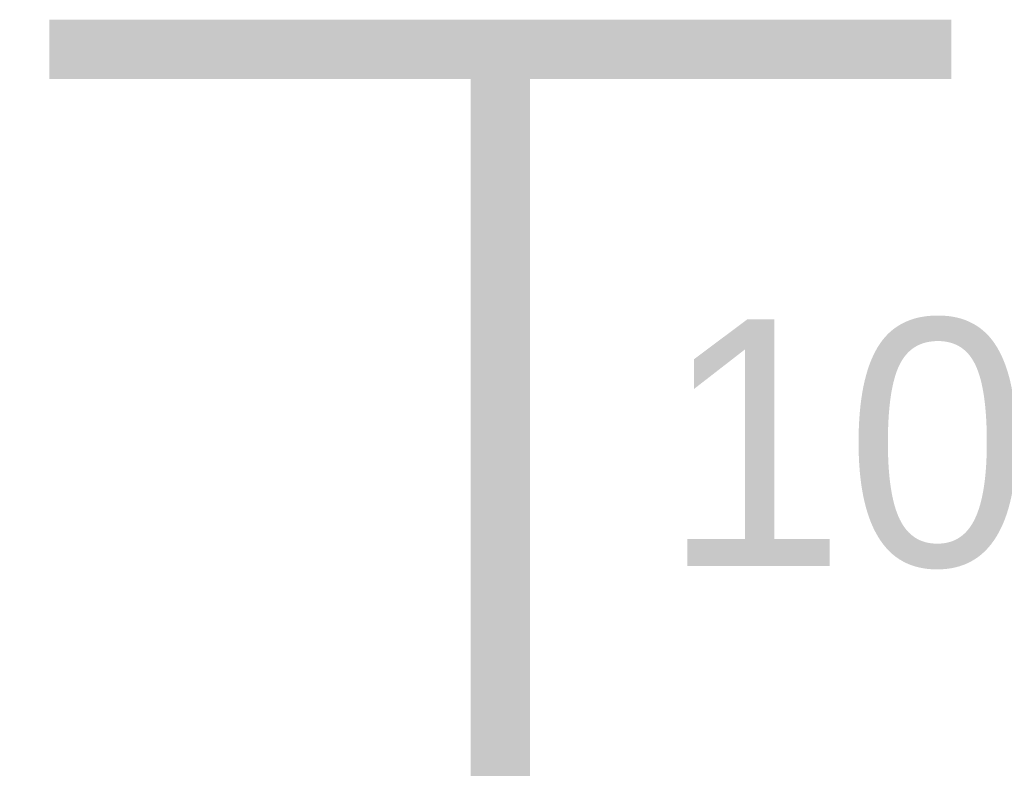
# Model space of a CAD drawing. Header units: inches. Extents: x 0 to 292, y 0 to 193.
# Tile 106 of 189: x 141.09 to 146.06, y 91.6 to 95.38. Entities that reach past the tile are written whole.
import ezdxf

# ---------------------------------------------------------------- set-up
doc = ezdxf.new("R2010")
doc.units = ezdxf.units.IN
doc.layers.add('Sheet', color=255, linetype='Continuous')

msp = doc.modelspace()

# ---------------------------------------------------------------- linework, layer by layer
at = {"layer": 'Sheet'}
for points in [[(145.7967, 95.2336, 0.2997, 0.2997, 0), (141.2375, 95.2336, 0.2997, 0.2997, 0)], [(143.5171, 94.7268, 0.2997, 0.2997, 0), (143.5171, 95.2336, 0.2997, 0.2997, 0)], [(143.5171, 94.7268, 0.2997, 0.2997, 0), (143.5171, 92.193, 0.2997, 0.2997, 0)], [(143.5171, 92.193, 0.2997, 0.2997, 0), (143.5171, 88.4702, 0.2997, 0.2997, 0)]]:
    msp.add_lwpolyline(points, format="xyseb", dxfattribs=at)

# ---------------------------------------------------------------- texts
msp.add_text('10nF/10V', height=1.24743, dxfattribs=at).set_placement((144.3354, 92.6218))

doc.saveas('drawing.dxf')
